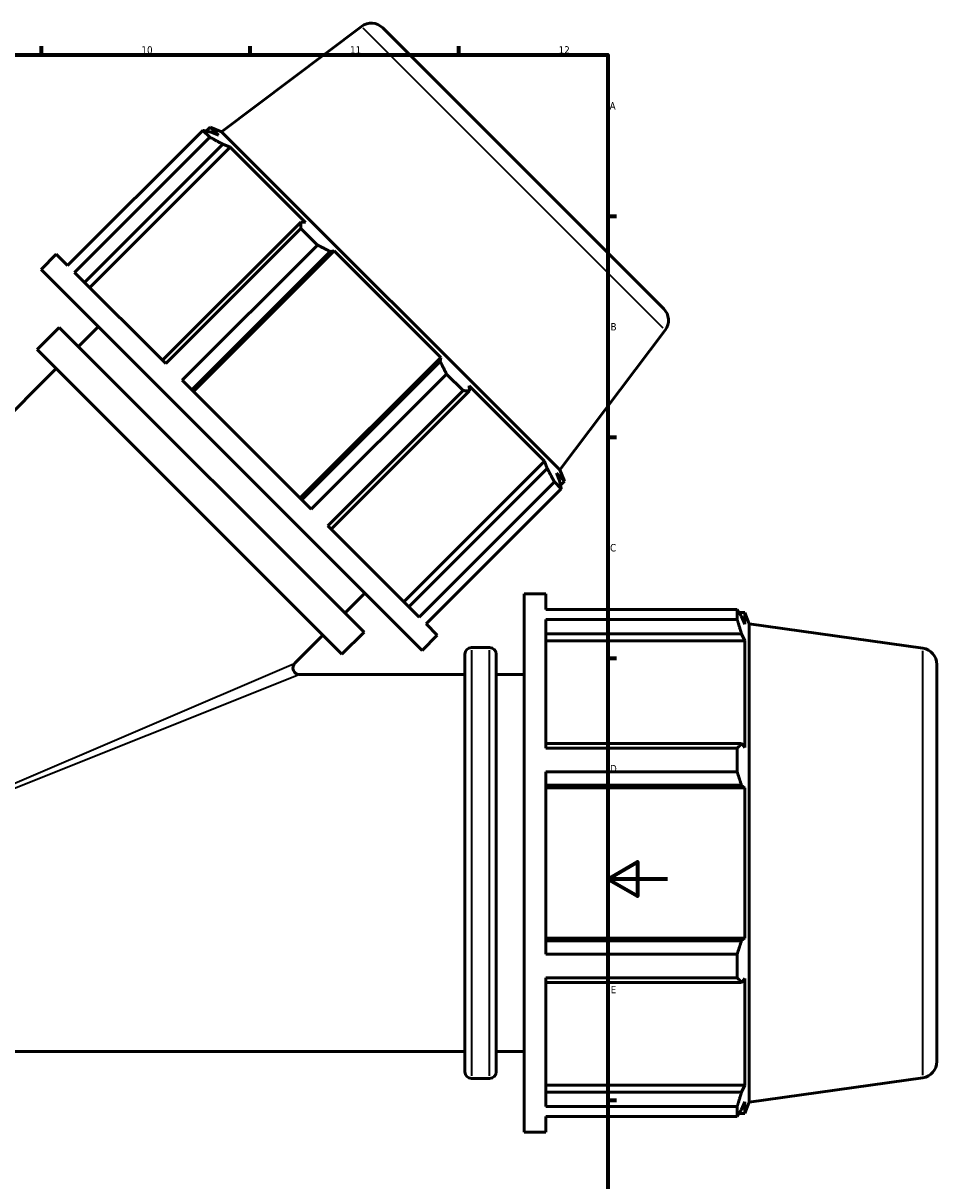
# Model space of a CAD drawing. Header units: millimetres. Extents: x -21 to 1696, y -211 to 1449.
# Tile 7 of 12: x 625 to 932, y 196 to 585. Entities that reach past the tile are written whole.
import ezdxf

# ---------------------------------------------------------------- set-up
doc = ezdxf.new("R2010")
doc.units = ezdxf.units.MM
for name, color, linetype, lineweight in [('Border (ISO)', 7, 'Continuous', 70), ('Visible (ISO)', 7, 'Continuous', 50), ('Visible Narrow (ISO)', 7, 'Continuous', 35)]:
    doc.layers.add(name, color=color, linetype=linetype, lineweight=lineweight)
doc.styles.add('Note Text (ISO)', font='tahoma.ttf')

# ---------------------------------------------------------------- blocks, each defined once
blk = doc.blocks.new('Borders Default Border')
at = {"layer": 'Border (ISO)'}
for p, q in [((630.75, 574), (630.75, 576.9)), ((700.83, 574), (700.83, 576.9)), ((770.92, 574), (770.92, 576.9)), ((821, 519.75), (823.9, 519.75)), ((821, 445.5), (823.9, 445.5)), ((821, 371.25), (823.9, 371.25)), ((821, 222.75), (823.9, 222.75))]:
    blk.add_line(p, q, dxfattribs=at)
at = {"layer": 'Border (ISO)', "flags": 128}
for points in [[(20, 20), (20, 574), (821, 574), (821, 20), (20, 20)], [(841, 297), (821, 297), (831, 302.77), (831, 291.23), (821, 297)]]:
    blk.add_lwpolyline(points, dxfattribs=at)
at = {"layer": 'Border (ISO)', "color": 232, "true_color": 0xca0064, "char_height": 2.5, "attachment_point": 7, "style": 'Note Text (ISO)'}
for s, insert in [('10', (664.29, 574.35)), ('11', (734.37, 574.4)), ('12', (804.46, 574.4)), ('A', (821.59, 555.62)), ('B', (821.89, 481.38)), ('C', (821.73, 407.08)), ('D', (821.73, 332.88)), ('E', (821.94, 258.63))]:
    blk.add_mtext(s, dxfattribs=dict(at, insert=insert))

msp = doc.modelspace()

# ---------------------------------------------------------------- linework, layer by layer
at = {"layer": 'Visible (ISO)'}
for p, q in [((738.1966, 583.55), (691.2064, 548.1404)), ((745.3957, 583.0466), (839.7505, 488.6918)), ((639.4746, 503.1967), (684.9138, 548.6359)), ((687.2278, 546.3219), (684.9138, 548.6359)), ((686.0637, 548.3872), (687.423, 549.7464)), ((690.1774, 546.9919), (687.423, 549.7464)), ((691.2064, 548.1404), (687.423, 549.7464)), ((687.2278, 546.3219), (641.7886, 500.8826)), ((690.1774, 546.9919), (687.5709, 548.0472)), ((804.8443, 434.5026), (691.2064, 548.1404)), ((645.1954, 497.4758), (691.6688, 543.9492)), ((646.8983, 495.7729), (694.1474, 543.022)), ((691.6688, 543.9492), (694.1474, 543.022)), ((719.4563, 517.7131), (694.1474, 543.022)), ((717.7942, 517.8239), (671.3207, 471.3505)), ((719.4563, 517.7131), (717.7942, 517.8239)), ((672.4325, 470.2388), (717.8717, 515.678)), ((723.4583, 510.0914), (717.8717, 515.678)), ((723.4583, 510.0914), (678.019, 464.6522)), ((630.5749, 501.8574), (635.6944, 506.9769)), ((639.4746, 503.1967), (635.6944, 506.9769)), ((681.2141, 461.4571), (727.6876, 507.9305)), ((681.7914, 460.8798), (729.0405, 508.1289)), ((727.6876, 507.9305), (729.0405, 508.1289)), ((764.8327, 472.3367), (729.0405, 508.1289)), ((758.5612, 373.8711), (630.5749, 501.8574)), ((672.4325, 470.2388), (641.7886, 500.8826)), ((643.0907, 475.9773), (649.7729, 482.6595)), ((629.2668, 474.952), (636.6914, 482.3766)), ((739.0805, 379.9875), (636.6914, 482.3766)), ((840.2539, 481.4928), (804.8443, 434.5026)), ((731.6558, 372.5629), (629.2668, 474.952)), ((717.5836, 425.0876), (764.8327, 472.3367)), ((764.6344, 470.9837), (718.1609, 424.5103)), ((764.8327, 472.3367), (764.6344, 470.9837)), ((533.5352, 366.4217), (635.6661, 468.5527)), ((721.356, 421.3152), (678.019, 464.6522)), ((721.356, 421.3152), (766.7953, 466.7544)), ((772.3818, 461.1679), (766.7953, 466.7544)), ((772.3818, 461.1679), (726.9426, 415.7286)), ((728.0543, 414.6169), (774.5278, 461.0903)), ((774.5278, 461.0903), (774.417, 462.7524)), ((799.7259, 437.4435), (774.417, 462.7524)), ((752.4768, 390.1944), (799.7259, 437.4435)), ((799.7259, 437.4435), (800.6531, 434.965)), ((800.6531, 434.965), (754.1797, 388.4916)), ((804.7511, 430.867), (803.6958, 433.4736)), ((806.4503, 430.7191), (803.6958, 433.4736)), ((804.8443, 434.5026), (806.4503, 430.7191)), ((757.5865, 385.0848), (803.0257, 430.524)), ((805.3397, 428.21), (759.9005, 382.7707)), ((805.3397, 428.21), (803.0257, 430.524)), ((805.091, 429.3599), (806.4503, 430.7191)), ((757.5865, 385.0848), (726.9426, 415.7286)), ((732.6811, 386.3869), (739.3633, 393.069)), ((792.9312, 211.9274), (792.9312, 392.9274)), ((792.9312, 392.9274), (800.1712, 392.9274)), ((800.1712, 387.5814), (800.1712, 392.9274)), ((800.1712, 387.5814), (864.432, 387.5814)), ((864.432, 384.3088), (864.432, 387.5814)), ((865.0693, 386.5924), (866.9915, 386.5924)), ((866.9915, 382.697), (865.8946, 385.2863)), ((866.9915, 382.697), (866.9915, 386.5924)), ((868.5312, 382.7814), (866.9915, 386.5924)), ((763.6807, 378.9905), (759.9005, 382.7707)), ((800.1712, 340.9719), (800.1712, 384.3088)), ((864.432, 384.3088), (800.1712, 384.3088)), ((868.5312, 222.0733), (868.5312, 382.7814)), ((926.7967, 374.5928), (868.5312, 382.7814)), ((715.8273, 369.533), (725.2565, 378.9622)), ((731.6558, 372.5629), (739.0805, 379.9875)), ((758.5612, 373.8711), (763.6807, 378.9905)), ((800.1712, 379.4909), (865.8946, 379.4909)), ((865.8946, 379.4909), (866.9915, 377.0826)), ((775.1812, 374.8274), (781.2812, 374.8274)), ((800.1712, 377.0826), (866.9915, 377.0826)), ((866.9915, 341.2904), (866.9915, 377.0826)), ((772.9812, 232.2274), (772.9812, 372.6274)), ((783.4812, 372.6274), (783.4812, 232.2274)), ((717.3829, 365.7774), (772.9812, 365.7774)), ((783.4812, 365.7774), (792.9312, 365.7774)), ((931.5312, 369.1463), (931.5312, 235.7084)), ((865.8946, 342.5441), (800.1712, 342.5441)), ((866.9915, 341.2904), (865.8946, 342.5441)), ((800.1712, 340.9719), (864.432, 340.9719)), ((864.432, 333.0712), (864.432, 340.9719)), ((800.1712, 271.7835), (800.1712, 333.0712)), ((864.432, 333.0712), (800.1712, 333.0712)), ((800.1712, 328.5527), (865.8946, 328.5527)), ((800.1712, 327.7363), (866.9915, 327.7363)), ((865.8946, 328.5527), (866.9915, 327.7363)), ((866.9915, 277.1185), (866.9915, 327.7363)), ((800.1712, 277.1185), (866.9915, 277.1185)), ((865.8946, 276.3021), (800.1712, 276.3021)), ((866.9915, 277.1185), (865.8946, 276.3021)), ((800.1712, 271.7835), (864.432, 271.7835)), ((864.432, 263.8829), (864.432, 271.7835)), ((800.1712, 220.5459), (800.1712, 263.8829)), ((864.432, 263.8829), (800.1712, 263.8829)), ((800.1712, 262.3107), (865.8946, 262.3107)), ((865.8946, 262.3107), (866.9915, 263.5643)), ((866.9915, 227.7721), (866.9915, 263.5643)), ((460.0812, 239.0774), (772.9812, 239.0774)), ((783.4812, 239.0774), (792.9312, 239.0774)), ((775.1812, 230.0274), (781.2812, 230.0274)), ((926.7967, 230.262), (868.5312, 222.0733)), ((800.1712, 227.7721), (866.9915, 227.7721)), ((866.9915, 227.7721), (865.8946, 225.3639)), ((865.8946, 225.3639), (800.1712, 225.3639)), ((865.8946, 219.5684), (866.9915, 222.1578)), ((866.9915, 218.2624), (866.9915, 222.1578)), ((868.5312, 222.0733), (866.9915, 218.2624)), ((800.1712, 220.5459), (864.432, 220.5459)), ((864.432, 217.2734), (864.432, 220.5459)), ((865.0693, 218.2624), (866.9915, 218.2624)), ((800.1712, 211.9274), (800.1712, 217.2734)), ((864.432, 217.2734), (800.1712, 217.2734)), ((792.9312, 211.9274), (800.1712, 211.9274))]:
    msp.add_line(p, q, dxfattribs=at)
for centre, radius, start, end in [((741.5066, 579.1576), 5.5, 45, 127), ((835.8614, 484.8027), 5.5, 323, 45), ((775.1812, 372.6274), 2.2, 90, 180), ((781.2812, 372.6274), 2.2, 0, 90), ((926.0312, 369.1463), 5.5, 0, 82), ((717.3829, 367.9774), 2.2, 135, 270), ((926.0312, 235.7084), 5.5, 278, 0), ((775.1812, 232.2274), 2.2, 180, 270), ((781.2812, 232.2274), 2.2, 270, 0)]:
    msp.add_arc(centre, radius, start, end, dxfattribs=at)
for points, weights in [([(684.9138, 548.6359), (686.2796, 548.3457), (687.5709, 548.0472)], [2.40042970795, 2.43042107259, 2.45877834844]), ([(691.6688, 543.9492), (689.5038, 545.1215), (687.2278, 546.3219)], [2.45877834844, 2.43042107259, 2.40042970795]), ([(717.8717, 515.678), (717.8423, 516.783), (717.7942, 517.8239)], [2.40042970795, 2.43042107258, 2.45877834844]), ([(727.6876, 507.9305), (725.6262, 508.999), (723.4583, 510.0914)], [2.45877834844, 2.43042107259, 2.40042970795]), ([(766.7953, 466.7544), (765.7029, 468.9224), (764.6344, 470.9837)], [2.38165074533, 2.41140748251, 2.43954291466]), ([(774.5278, 461.0903), (773.4868, 461.1384), (772.3818, 461.1679)], [2.43954291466, 2.41140748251, 2.38165074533]), ([(803.0257, 430.524), (801.8253, 432.7999), (800.6531, 434.965)], [2.38165074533, 2.41140748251, 2.43954291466]), ([(804.7511, 430.867), (805.0495, 429.5757), (805.3397, 428.21)], [2.44916063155, 2.42091427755, 2.39104022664]), ([(864.432, 387.5814), (865.1925, 386.4104), (865.8946, 385.2863)], [1, 1.00124328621, 1.00166976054]), ([(865.8946, 379.4909), (865.1925, 381.8507), (864.432, 384.3088)], [1.00166976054, 1.00124328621, 1]), ([(864.432, 340.9719), (865.1925, 341.774), (865.8946, 342.5441)], [1, 1.00124328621, 1.00166976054]), ([(865.8946, 328.5527), (865.1925, 330.7659), (864.432, 333.0712)], [1.00166976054, 1.00124328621, 1]), ([(864.432, 271.7835), (865.1925, 274.0889), (865.8946, 276.3021)], [1, 1.00124328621, 1.00166976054]), ([(865.8946, 262.3107), (865.1925, 263.0807), (864.432, 263.8829)], [1.00166976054, 1.00124328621, 1]), ([(864.432, 220.5459), (865.1925, 223.0041), (865.8946, 225.3639)], [1, 1.00124328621, 1.00166976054]), ([(865.8946, 219.5684), (865.1925, 218.4443), (864.432, 217.2734)], [1.00166976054, 1.00124328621, 1])]:
    msp.add_rational_spline(points, weights, degree=2, dxfattribs=at)
at = {"layer": 'Visible Narrow (ISO)'}
for p, q in [((839.6256, 482.121), (738.8249, 582.9218)), ((775.1812, 373.936), (775.1812, 230.9187)), ((781.2812, 230.9187), (781.2812, 373.936)), ((926.7967, 231.1505), (926.7967, 373.7043)), ((571.4255, 307.6924), (715.3442, 369.3261)), ((716.8951, 365.5821), (571.5475, 307.3978))]:
    msp.add_line(p, q, dxfattribs=at)

# ---------------------------------------------------------------- block references
msp.add_blockref('Borders Default Border', (0, 0))

doc.saveas('drawing.dxf')
